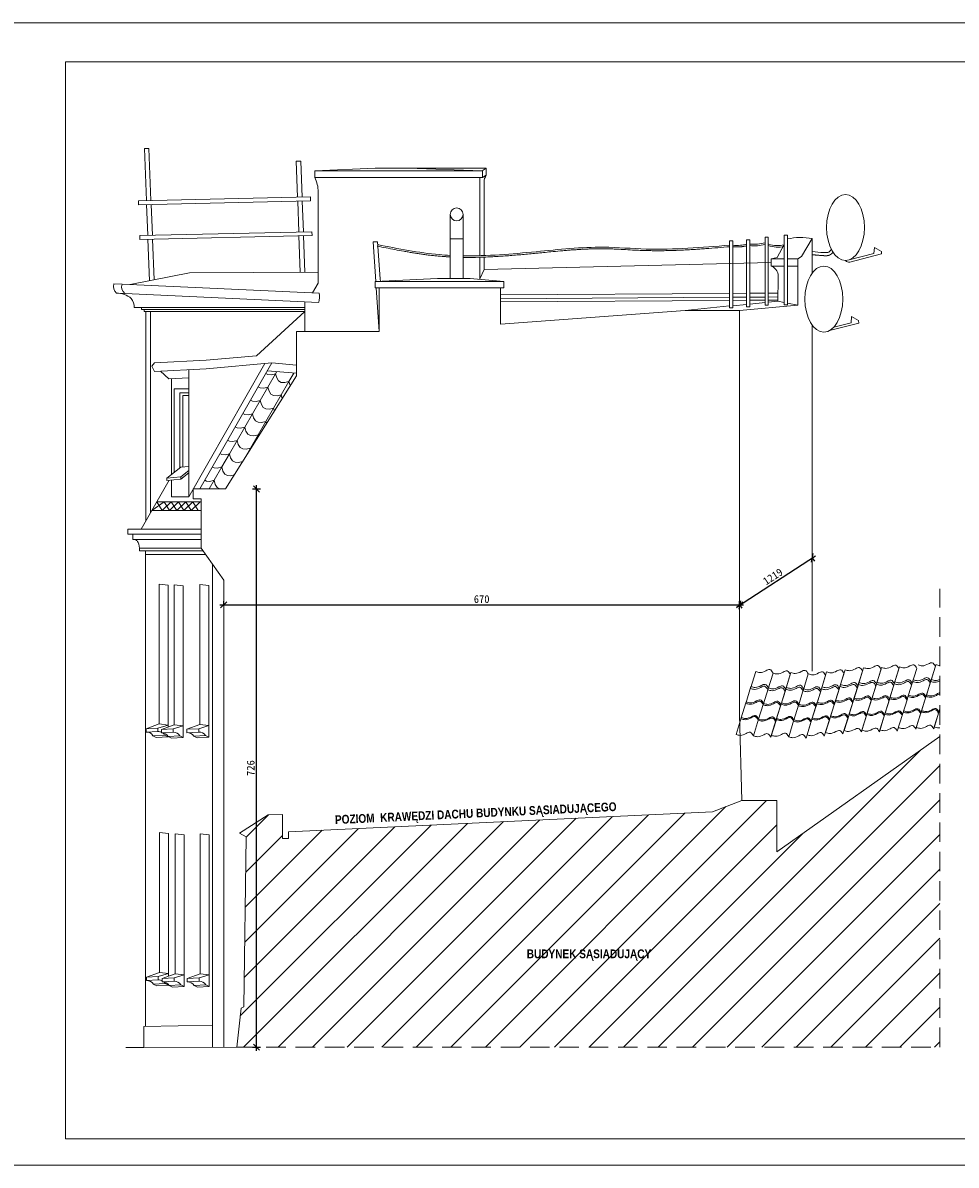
# Model space of a CAD drawing. Header units: centimetres. Extents: x 19919 to 52375, y -323506 to -159557.
# Tile 9 of 11: x 47875 to 49088, y -161042 to -159557. Entities that reach past the tile are written whole.
import ezdxf

# ---------------------------------------------------------------- set-up
doc = ezdxf.new("R2010")
doc.units = ezdxf.units.CM
doc.header["$PDMODE"] = 2
doc.linetypes.add('DASHEDX2', pattern=[38.1, 25.4, -12.7])
doc.layers.get('Defpoints').update_dxf_attribs({"lineweight": 9})
doc.layers.add('NIEWIDOCZNA', color=1, linetype='Continuous', lineweight=0, plot=False)
doc.styles.add('Arial', font='arial.ttf')
doc.styles.add('GENERATED_STYLE_1', font='msgothic.ttc')
doc.dimstyles.new('1 - 50   (cm)', dxfattribs={"dimscale": 5, "dimtxt": 2, "dimasz": 1.6, "dimexe": 1, "dimexo": 1, "dimgap": 0.5, "dimtad": 1, "dimdec": 0, "dimzin": 12, "dimdsep": 46, "dimtxsty": 'GENERATED_STYLE_1', "dimblk1": 'OBLIQUE', "dimblk2": 'OBLIQUE', "dimsah": 1, "dimcen": 0, "dimdle": 1, "dimclrd": 256, "dimclre": 256, "dimclrt": 4, "dimazin": 0, "dimtfac": 0.75, "dimtdec": 0, "dimtix": 1, "dimtmove": 1, "dimatfit": 3, "dimldrblk": 'OBLIQUE', "dimfxl": 0, "dimtvp": 0.75, "dimtolj": 1, "dimtzin": 0, "dimarcsym": 0})

# ---------------------------------------------------------------- blocks, each defined once
blk = doc.blocks.new('_OBLIQUE')
at = {"color": 0, "linetype": 'ByBlock'}
blk.add_line((-0.5, -0.5), (0.5, 0.5), dxfattribs=at)
blk = doc.blocks.new('*D15224')
at = {"lineweight": -2}
for p, q in [((48130.9, -160313.9), (48811.3, -160313.9)), ((48135.9, -160313.9), (48135.9, -160308.9)), ((48806.3, -160313.9), (48806.3, -160308.9))]:
    blk.add_line(p, q, dxfattribs=at)
at = {"layer": 'Defpoints', "color": 0}
for p in [(48135.9, -160317), (48806.3, -160313.9), (48806.3, -160317)]:
    blk.add_point(p, dxfattribs=at)
at = {"linetype": 'ByBlock', "lineweight": -2, "xscale": 8, "yscale": 8, "zscale": 8, "rotation": 180}
blk.add_blockref('_OBLIQUE', (48135.9, -160313.9), dxfattribs=at)
at = {"linetype": 'ByBlock', "lineweight": -2, "xscale": 8, "yscale": 8, "zscale": 8}
blk.add_blockref('_OBLIQUE', (48806.3, -160313.9), dxfattribs=at)
at = {"color": 4, "lineweight": 0, "insert": (48471.1, -160306.4), "char_height": 10, "attachment_point": 5, "style": 'GENERATED_STYLE_1'}
blk.add_mtext('\\A1;670', dxfattribs=at)
blk = doc.blocks.new('*D15225')
at = {"lineweight": -2}
for p, q in [((48802.1, -160316.7), (48905, -160250)), ((48900.8, -160252.7), (48903.5, -160256.9)), ((48806.3, -160314), (48809, -160318.2))]:
    blk.add_line(p, q, dxfattribs=at)
at = {"layer": 'Defpoints', "color": 0}
for p in [(48900.7, -160252.6), (48900.8, -160252.7), (48806.3, -160313.9)]:
    blk.add_point(p, dxfattribs=at)
at = {"linetype": 'ByBlock', "lineweight": -2, "xscale": 8, "yscale": 8, "zscale": 8}
for p, rotation in [((48900.8, -160252.7), 32.96376742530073), ((48806.3, -160314), 212.9637674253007)]:
    blk.add_blockref('_OBLIQUE', p, dxfattribs=dict(at, rotation=rotation))
at = {"color": 4, "lineweight": 0, "insert": (48849.5, -160277.1), "char_height": 10, "attachment_point": 5, "rotation": 32.9638, "style": 'GENERATED_STYLE_1'}
blk.add_mtext('\\A1;\\A1;1219', dxfattribs=at)
blk = doc.blocks.new('*D15226')
at = {"lineweight": -2}
for p, q in [((48173.5, -160163.2), (48183.5, -160163.2)), ((48178.5, -160893.8), (48178.5, -160158.2)), ((48173.5, -160888.8), (48183.5, -160888.8))]:
    blk.add_line(p, q, dxfattribs=at)
at = {"layer": 'Defpoints', "color": 0}
for p in [(48138, -160163.2), (48178.5, -160163.2), (48135.9, -160888.8)]:
    blk.add_point(p, dxfattribs=at)
at = {"linetype": 'ByBlock', "lineweight": -2, "xscale": 8, "yscale": 8, "zscale": 8}
for p, rotation in [((48178.5, -160163.2), 90), ((48178.5, -160888.8), 270)]:
    blk.add_blockref('_OBLIQUE', p, dxfattribs=dict(at, rotation=rotation))
at = {"color": 4, "lineweight": 0, "insert": (48171, -160526), "char_height": 10, "attachment_point": 5, "rotation": 90, "style": 'GENERATED_STYLE_1'}
blk.add_mtext('\\A1;726', dxfattribs=at)

msp = doc.modelspace()

# ---------------------------------------------------------------- hatches: boundary and pattern name
at = {"lineweight": 0}
h = msp.add_hatch(dxfattribs=at)
h.set_pattern_fill('scallop1', color=256, scale=20, angle=330, pattern_type=2)
h.set_pattern_definition([(330, (0, 0), (27.320508, 7.320508), [4, -16]), (375, (7.928, -2.268), (10, 17.3205081), [5.6568542, -22.627417]), (420, (13.392, -0.804), (-7.320508, 27.320508), [20]), (465, (14.856, -6.268), (-17.3205081, 10), [5.6568542, -22.627417]), (356.565051, (3.464, -2), (17.3205081, -10), [4.472, -40.2493595]), (663.434949, (14.856, -6.268), (17.32050806, -10), [4.472, -40.2493595])])
h.paths.add_polyline_path([(48192.5, -160009.5), (48104.7, -160163.2), (48138, -160163.2), (48230.4, -160016.1), (48230.4, -160012.8)])
h = msp.add_hatch(dxfattribs=at)
h.set_pattern_fill('ANSI31', color=256, scale=10)
h.set_pattern_definition([(45, (-306.734, 107.364), (-22.4506403, 22.4506403), [])])
h.paths.add_polyline_path([(49066.6, -160485.1), (48854.6, -160634.7), (48854.6, -160568.2), (48809.1, -160568.2), (48771, -160582.9), (48220.2, -160608.8), (48220.2, -160617.5), (48212.3, -160617.5), (48212.3, -160586.5), (48193.5, -160587), (48156.6, -160610.6), (48165.1, -160615.6), (48162.2, -160836.6), (48158.5, -160838.1), (48153, -160888.8), (49066.6, -160888.8)])

# ---------------------------------------------------------------- linework, layer by layer
for p, q in [((48254.2, -159749.4), (48332.5, -159746.3)), ((48254.2, -159749.4), (48472.1, -159749.4)), ((48254.2, -159758.3), (48254.2, -159749.4)), ((48332.5, -159746.3), (48396.5, -159746.3)), ((48375.2, -159746.3), (48471.8, -159749.4)), ((48396.5, -159746.3), (48477.1, -159746)), ((48471.8, -159749.4), (48477.1, -159746.1)), ((48472.1, -159749.4), (48472.1, -159758.3)), ((48472.1, -159758.3), (48477.1, -159755.1)), ((48477.1, -159746), (48477.1, -159754.9)), ((48472.1, -159758.3), (48254.2, -159758.3)), ((48468.9, -159758.3), (48468.9, -159859.9)), ((48474.3, -159764), (48474.3, -159859.8)), ((48258.6, -159777), (48258.6, -159895.5)), ((48430.1, -159837.9), (48430.1, -159806.2)), ((48447, -159837.9), (48447, -159806.2)), ((48855.1, -159862.3), (48864.3, -159845.4)), ((48886.8, -159861.1), (48900.7, -159837.7)), ((48900.7, -159837.7), (48900.7, -159882.4)), ((48948.8, -159865.3), (48980.7, -159857.1)), ((48990.9, -159857.6), (48949.4, -159868.2)), ((48980.7, -159857.1), (48981.4, -159849.2)), ((48981.4, -159849.2), (48990.5, -159854.4)), ((48990.5, -159854.4), (48990.9, -159857.6)), ((48468.9, -159861.9), (48468.9, -159890.1)), ((48474.3, -159861.8), (48474.3, -159877.8)), ((48474.3, -159877.8), (48847.4, -159868.8)), ((48847.4, -159864.1), (48855.1, -159862.3)), ((48882.1, -159864.1), (48886.8, -159861.1)), ((48882.1, -159924.3), (48882.1, -159873.4)), ((48091.5, -159882.2), (48014.3, -159897.4)), ((48258.6, -159881.2), (48091.5, -159882.2)), ((48332.9, -159893.5), (48413.6, -159889.5)), ((48413.6, -159889.5), (48456.3, -159889.5)), ((48456.3, -159889.5), (48499.7, -159893.5)), ((48468.9, -159890.1), (48474.3, -159877.8)), ((48856.3, -159889.5), (48856.1, -159919.2)), ((48003.8, -159897), (47993.1, -159896.5)), ((48003.8, -159897), (48259.9, -159908.6)), ((48251.4, -159908.2), (48258.6, -159895.5)), ((48338, -159958.4), (48338, -159901.9)), ((48338, -159901.9), (48495.5, -159901.9)), ((48495.5, -159901.9), (48495.5, -159948.9)), ((48007.4, -159909.2), (47996.7, -159908.7)), ((48007.4, -159909.2), (48259.3, -159920.6)), ((48495.5, -159910.9), (48793.3, -159909)), ((48495.5, -159915.9), (48793.3, -159914)), ((48495.5, -159919.9), (48793.3, -159918)), ((48797.3, -159909), (48815.4, -159908.8)), ((48797.3, -159914), (48815.4, -159913.8)), ((48797.3, -159918), (48815.4, -159917.8)), ((48819.5, -159908.8), (48839.4, -159908.7)), ((48819.5, -159913.8), (48839.4, -159913.7)), ((48819.5, -159917.8), (48839.4, -159917.7)), ((48843.5, -159908.7), (48856.2, -159908.6)), ((48843.5, -159913.7), (48856.2, -159913.6)), ((48843.5, -159917.7), (48856.2, -159917.6)), ((48843.5, -159920.4), (48856.1, -159919.2)), ((48856.1, -159919.2), (48864.3, -159920.8)), ((48019.4, -159927.4), (48241.4, -159927.4)), ((48028.9, -159927.4), (48028.9, -159929.8)), ((48028.9, -159929.8), (48241.4, -159929.8)), ((48032.7, -159929.8), (48032.7, -159932.5)), ((48032.7, -159932.5), (48241.4, -159932.5)), ((48034.7, -159932.5), (48034.7, -160204.9)), ((48040.7, -159932.5), (48040.7, -160194.4)), ((48178.5, -159990), (48241.4, -159932.5)), ((48241.4, -159919.8), (48241.4, -159958.4)), ((48495.5, -159948.9), (48735.6, -159931)), ((48735.6, -159931), (48793.3, -159925.3)), ((48735.6, -159931), (48806.3, -159931)), ((48797.3, -159924.9), (48815.4, -159923.2)), ((48806.3, -159931), (48882.1, -159924.3)), ((48806.3, -159931), (48806.3, -160456.4)), ((48819.5, -159922.8), (48839.4, -159920.8)), ((48868.4, -159921.6), (48882.1, -159924.3)), ((48961.3, -159947.5), (48923.1, -159957.3)), ((48928.8, -159952.7), (48951.2, -159947)), ((48951.2, -159947), (48951.9, -159939.1)), ((48951.9, -159939.1), (48960.9, -159944.3)), ((48960.9, -159944.3), (48961.3, -159947.5)), ((48230.4, -160016.1), (48230.4, -159958.4)), ((48230.4, -159958.4), (48338, -159958.4)), ((48900.7, -159950.2), (48900.7, -160400)), ((48113, -159995.8), (48178.5, -159990)), ((48046, -159999.4), (48042.7, -160003.6)), ((48042.7, -160003.6), (48045.9, -160010.6)), ((48045.9, -160010.6), (48112.9, -160007)), ((48046, -159999.4), (48113, -159995.8)), ((48189.4, -160000.2), (48090.6, -160173.2)), ((48090.6, -160008.2), (48090.6, -160173.2)), ((48198.3, -159999.4), (48104.7, -160163.2)), ((48112.9, -160007), (48198.3, -159999.4)), ((48198.3, -159999.4), (48230.4, -160002.2)), ((48064.7, -160020), (48053.7, -160010.2)), ((48090.6, -160018.8), (48064.7, -160020)), ((48068.1, -160019.9), (48068.1, -160144.3)), ((48138, -160163.2), (48230.4, -160016.1)), ((48192.5, -160009.5), (48230.4, -160012.8)), ((48090.6, -160032.9), (48071.3, -160032.9)), ((48071.3, -160032.9), (48071.3, -160141.8)), ((48090.6, -160038.1), (48078.8, -160038.1)), ((48078.8, -160038.1), (48078.8, -160135.9)), ((48090.6, -160041.6), (48082.7, -160041.6)), ((48082.7, -160041.6), (48082.7, -160134.6)), ((48062.1, -160149), (48080.1, -160134.9)), ((48080, -160147.5), (48090.6, -160139.2)), ((48080, -160150.5), (48090.6, -160142.2)), ((48080.1, -160134.9), (48090.6, -160134)), ((48065, -160151.8), (48028.7, -160215.5)), ((48062.1, -160149), (48080, -160147.5)), ((48062.1, -160149), (48062.1, -160152)), ((48062.1, -160152), (48080, -160150.5)), ((48068, -160151.5), (48068, -160173.2)), ((48080, -160147.5), (48080, -160150.5)), ((48096.3, -160176.2), (48096.3, -160163.2)), ((48096.3, -160163.2), (48138, -160163.2)), ((48042.5, -160191.2), (48058.4, -160179.8)), ((48049, -160179.8), (48106.5, -160179.8)), ((48049, -160179.8), (48056.1, -160191.2)), ((48056.1, -160191.2), (48067.7, -160179.8)), ((48058.4, -160179.8), (48065.5, -160191.2)), ((48065.5, -160191.2), (48077.1, -160179.8)), ((48067.7, -160179.8), (48074.8, -160191.2)), ((48068, -160173.2), (48090.6, -160173.2)), ((48074.8, -160191.2), (48086.5, -160179.8)), ((48077.1, -160179.8), (48084.2, -160191.2)), ((48084.2, -160191.2), (48095.8, -160179.8)), ((48086.5, -160179.8), (48093.6, -160191.2)), ((48093.6, -160191.2), (48105.2, -160179.8)), ((48095.8, -160179.8), (48102.9, -160191.2)), ((48096.3, -160176.2), (48106.5, -160176.2)), ((48106.5, -160176.2), (48106.5, -160240.3)), ((48042.5, -160191.2), (48106.5, -160191.2)), ((48011.2, -160221.8), (48011.2, -160215.5)), ((48011.2, -160215.5), (48106.5, -160215.5)), ((48017.8, -160221.8), (48011.2, -160221.8)), ((48106.5, -160221.8), (48017.8, -160221.8)), ((48017.8, -160221.8), (48017.8, -160228.7)), ((48017.8, -160228.7), (48106.5, -160228.7)), ((48026.4, -160240.3), (48106.5, -160240.3)), ((48026.4, -160243.4), (48108.7, -160243.4)), ((48034.1, -160861.8), (48034.1, -160243.4)), ((48106.5, -160240.3), (48135.9, -160281.8)), ((48034.1, -160248.2), (48112.1, -160248.2)), ((48121.2, -160261), (48121.2, -160888.9)), ((48063.5, -160288.1), (48051.8, -160286.8)), ((48051.8, -160286.8), (48051.8, -160468.7)), ((48063.5, -160288.1), (48063.5, -160470.1)), ((48083.3, -160289), (48071.6, -160287.7)), ((48071.6, -160287.7), (48071.6, -160469.6)), ((48083.3, -160289), (48083.3, -160471)), ((48116.5, -160288.8), (48104.8, -160287.4)), ((48104.8, -160287.4), (48104.8, -160469.4)), ((48116.5, -160288.8), (48116.5, -160470.8)), ((48135.9, -160281.8), (48135.9, -160888.8)), ((49014.1, -160394.6), (49007.3, -160416.4)), ((49060.7, -160393.7), (49053.9, -160415.6)), ((49061.4, -160391.6), (49054.6, -160413.4)), ((48827.2, -160400.6), (48820.3, -160422.5)), ((48849.7, -160402.5), (48842.9, -160424.3)), ((48849.7, -160402.5), (48842.9, -160424.3)), ((48872.2, -160404.3), (48865.4, -160426.1)), ((48873, -160401.8), (48866.2, -160423.6)), ((48895.6, -160403.7), (48888.7, -160425.5)), ((48895.6, -160403.7), (48888.7, -160425.5)), ((48918.1, -160405.5), (48911.3, -160427.3)), ((48919.4, -160401.1), (48912.6, -160422.9)), ((48941.9, -160402.9), (48935.1, -160424.7)), ((48943.5, -160398.2), (48936.7, -160420.1)), ((48966, -160400.1), (48959.2, -160421.9)), ((48967.5, -160395.6), (48960.7, -160417.4)), ((48990.1, -160397.4), (48983.3, -160419.2)), ((48990.8, -160395.2), (48984, -160417)), ((49013.4, -160397), (49006.5, -160418.9)), ((49036.7, -160396.4), (49029.8, -160418.2)), ((48821.1, -160420), (48814.3, -160441.9)), ((48843.7, -160421.9), (48836.9, -160443.7)), ((48843.7, -160421.9), (48836.9, -160443.7)), ((48866.2, -160423.7), (48859.4, -160445.5)), ((48867, -160421.2), (48860.2, -160443)), ((48889.5, -160423.1), (48882.7, -160444.9)), ((48889.5, -160423.1), (48882.7, -160444.9)), ((48913.4, -160420.4), (48906.6, -160442.3)), ((48935.9, -160422.3), (48929.1, -160444.1)), ((48937.5, -160417.6), (48930.6, -160439.4)), ((48960, -160419.5), (48953.2, -160441.3)), ((48961.5, -160414.9), (48954.7, -160436.8)), ((48984.1, -160416.8), (48977.3, -160438.6)), ((48984.8, -160414.6), (48978, -160436.4)), ((49007.3, -160416.4), (49000.5, -160438.3)), ((49008.1, -160414), (49001.3, -160435.8)), ((49030.6, -160415.8), (49023.8, -160437.6)), ((49054.7, -160413.1), (49047.9, -160435)), ((49055.4, -160411), (49048.6, -160432.8)), ((48912.1, -160424.9), (48905.3, -160446.7)), ((48931.1, -160437.7), (48924.3, -160459.5)), ((48955.2, -160435), (48948.4, -160456.9)), ((48977.8, -160436.9), (48970.9, -160458.7)), ((48978.5, -160434.7), (48971.7, -160456.5)), ((49001, -160436.5), (48994.2, -160458.4)), ((49001.8, -160434.1), (48995, -160455.9)), ((49024.3, -160435.9), (49017.5, -160457.7)), ((49048.4, -160433.2), (49041.6, -160455)), ((49049.1, -160431), (49042.3, -160452.9)), ((48814.8, -160440.1), (48808, -160461.9)), ((48837.4, -160442), (48830.5, -160463.8)), ((48837.4, -160442), (48830.5, -160463.8)), ((48859.9, -160443.8), (48853.1, -160465.6)), ((48860.7, -160441.3), (48853.9, -160463.1)), ((48883.2, -160443.1), (48876.4, -160465)), ((48883.2, -160443.1), (48876.4, -160465)), ((48905.8, -160445), (48898.9, -160466.8)), ((48907.1, -160440.5), (48900.2, -160462.4)), ((48929.6, -160442.4), (48922.8, -160464.2)), ((48953.7, -160439.6), (48946.9, -160461.4)), ((49042, -160453.6), (49035.2, -160475.4)), ((49042.8, -160451.4), (49035.9, -160473.2)), ((49065.3, -160453.2), (49058.5, -160475)), ((49066.1, -160450.7), (49059.2, -160472.6)), ((49066.6, -160449.1), (49064.8, -160454.7)), ((49066.6, -160449.1), (49065.6, -160452.2)), ((48051.8, -160468.7), (48035.1, -160474.9)), ((48063.5, -160470.1), (48051.8, -160468.7)), ((48808.5, -160460.5), (48801.7, -160482.3)), ((48809.1, -160568.2), (48806.3, -160456.4)), ((48831, -160462.3), (48824.2, -160484.1)), ((48831, -160462.3), (48824.2, -160484.1)), ((48853.6, -160464.1), (48846.7, -160486)), ((48854.3, -160461.6), (48847.5, -160483.5)), ((48876.9, -160463.5), (48870.1, -160485.3)), ((48876.9, -160463.5), (48870.1, -160485.3)), ((48899.4, -160465.3), (48892.6, -160487.1)), ((48900.7, -160460.9), (48893.9, -160482.7)), ((48923.3, -160462.7), (48916.4, -160484.5)), ((48924.8, -160458), (48918, -160479.9)), ((48947.3, -160459.9), (48940.5, -160481.7)), ((48948.9, -160455.4), (48942, -160477.2)), ((48971.4, -160457.2), (48964.6, -160479)), ((48972.1, -160455), (48965.3, -160476.8)), ((48994.7, -160456.9), (48987.9, -160478.7)), ((48995.4, -160454.4), (48988.6, -160476.2)), ((49018, -160456.2), (49011.2, -160478.1)), ((48050.4, -160474.1), (48035.1, -160474.9)), ((48035.1, -160474.9), (48035.1, -160479.4)), ((48050.4, -160478.6), (48035.1, -160479.4)), ((48059.1, -160483.1), (48043.9, -160483.9)), ((48043.9, -160483.9), (48048.3, -160486.1)), ((48063.5, -160470.1), (48050.4, -160474.1)), ((48050.4, -160474.1), (48050.4, -160478.6)), ((48071.6, -160469.6), (48054.9, -160475.8)), ((48070.2, -160475), (48054.9, -160475.8)), ((48054.9, -160475.8), (48054.9, -160480.3)), ((48070.2, -160479.4), (48054.9, -160480.3)), ((48059.1, -160483.1), (48063.5, -160485.3)), ((48063.5, -160472.6), (48063.5, -160470.1)), ((48083.3, -160471), (48070.2, -160475)), ((48070.2, -160475), (48070.2, -160479.4)), ((48083.3, -160471), (48071.6, -160469.6)), ((48083.3, -160486.2), (48083.3, -160471)), ((48104.8, -160469.4), (48088.1, -160475.6)), ((48103.4, -160474.8), (48088.1, -160475.6)), ((48088.1, -160475.6), (48088.1, -160480)), ((48103.4, -160479.2), (48088.1, -160480)), ((48112.2, -160483.8), (48096.9, -160484.6)), ((48116.5, -160470.8), (48103.4, -160474.8)), ((48103.4, -160474.8), (48103.4, -160479.2)), ((48116.5, -160470.8), (48104.8, -160469.4)), ((48112.2, -160483.8), (48116.5, -160485.9)), ((48116.5, -160485.9), (48116.5, -160470.8)), ((48063.5, -160485.3), (48048.3, -160486.1)), ((48063.5, -160485.3), (48063.5, -160484.5)), ((48079, -160484), (48063.7, -160484.8)), ((48063.7, -160484.8), (48068.1, -160487)), ((48083.3, -160486.2), (48068.1, -160487)), ((48079, -160484), (48083.3, -160486.2)), ((48096.9, -160484.6), (48101.3, -160486.7)), ((48116.5, -160485.9), (48101.3, -160486.7)), ((48854.6, -160634.7), (49066.6, -160485.1)), ((48771, -160582.9), (48809.1, -160568.2)), ((48809.1, -160568.2), (48854.6, -160568.2)), ((48854.6, -160568.2), (48854.6, -160634.7)), ((48156.6, -160610.6), (48193.5, -160587)), ((48193.5, -160587), (48212.3, -160586.5)), ((48212.3, -160586.5), (48212.3, -160617.5)), ((48220.2, -160608.8), (48771, -160582.9)), ((48064, -160611), (48052.3, -160609.7)), ((48052.3, -160609.7), (48052.3, -160791.6)), ((48064, -160611), (48064, -160793)), ((48084.5, -160612.7), (48072.8, -160611.4)), ((48072.8, -160611.4), (48072.8, -160793.3)), ((48084.5, -160612.7), (48084.5, -160794.7)), ((48117, -160612.7), (48105.3, -160611.4)), ((48105.3, -160611.4), (48105.3, -160793.3)), ((48117, -160612.7), (48117, -160794.7)), ((48165.1, -160615.6), (48156.6, -160610.6)), ((48162.2, -160836.6), (48165.1, -160615.6)), ((48212.3, -160617.5), (48220.2, -160617.5)), ((48220.2, -160617.5), (48220.2, -160608.8)), ((48052.3, -160791.6), (48035.6, -160797.8)), ((48064, -160793), (48050.8, -160797)), ((48064, -160793), (48052.3, -160791.6)), ((48072.8, -160793.3), (48056.1, -160799.5)), ((48064, -160796.6), (48064, -160793)), ((48084.5, -160794.7), (48071.3, -160798.7)), ((48084.5, -160794.7), (48072.8, -160793.3)), ((48084.5, -160809.9), (48084.5, -160794.7)), ((48105.3, -160793.3), (48088.6, -160799.5)), ((48117, -160794.7), (48103.8, -160798.7)), ((48117, -160794.7), (48105.3, -160793.3)), ((48117, -160809.9), (48117, -160794.7)), ((48050.8, -160797), (48035.6, -160797.8)), ((48035.6, -160797.8), (48035.6, -160802.2)), ((48050.8, -160801.4), (48035.6, -160802.2)), ((48059.6, -160806), (48044.4, -160806.8)), ((48044.4, -160806.8), (48048.8, -160809)), ((48064, -160808.2), (48048.8, -160809)), ((48050.8, -160797), (48050.8, -160801.4)), ((48071.3, -160798.7), (48056.1, -160799.5)), ((48056.1, -160799.5), (48056.1, -160803.9)), ((48071.3, -160803.1), (48056.1, -160803.9)), ((48059.6, -160806), (48064, -160808.2)), ((48080.1, -160807.7), (48064.9, -160808.5)), ((48064.9, -160808.5), (48069.3, -160810.7)), ((48084.5, -160809.9), (48069.3, -160810.7)), ((48071.3, -160798.7), (48071.3, -160803.1)), ((48080.1, -160807.7), (48084.5, -160809.9)), ((48103.8, -160798.7), (48088.6, -160799.5)), ((48088.6, -160799.5), (48088.6, -160803.9)), ((48103.8, -160803.1), (48088.6, -160803.9)), ((48112.6, -160807.7), (48097.4, -160808.5)), ((48097.4, -160808.5), (48101.8, -160810.7)), ((48117, -160809.9), (48101.8, -160810.7)), ((48103.8, -160798.7), (48103.8, -160803.1)), ((48112.6, -160807.7), (48117, -160809.9)), ((48153, -160888.8), (48158.5, -160838.1)), ((48158.5, -160838.1), (48162.2, -160836.6)), ((48032.3, -160861.8), (48121.2, -160860.3)), ((48032.3, -160889.1), (48032.3, -160861.8)), ((48032.3, -160889.1), (48008.8, -160889.1)), ((48032.3, -160889.1), (48153, -160888.8))]:
    msp.add_line(p, q, dxfattribs=at)
at = {"linetype": 'DASHEDX2', "lineweight": 0}
for p, q in [((49066.6, -160888.8), (49066.6, -160292.8)), ((48153, -160888.8), (49066.6, -160888.8))]:
    msp.add_line(p, q, dxfattribs=at)
at = {"color": 1, "lineweight": 0}
msp.add_lwpolyline([(47930.5, -159608), (49880.6, -159608), (49880.6, -161008), (47930.5, -161008)], close=True, dxfattribs=at)
at = {"lineweight": 0}
for points in [[(48035.4, -159788.3), (48032.8, -159720.6), (48038.8, -159720.4), (48041.4, -159788.1)], [(48231.8, -159784), (48230.1, -159737.2), (48236.1, -159737), (48237.8, -159783.9)], [(48037.1, -159833.3), (48035.6, -159793.4)], [(48041.6, -159793.3), (48043.2, -159833.2)], [(48233.4, -159829), (48232, -159789.1)], [(48238, -159789), (48239.4, -159828.9)], [(48039.4, -159892.4), (48037.3, -159838.4)], [(48043.3, -159838.3), (48045.4, -159891.2)], [(48235.3, -159881.4), (48233.6, -159834.2)], [(48239.6, -159834), (48241.3, -159881.3)], [(48864.3, -159873.4), (48847.4, -159873.4), (48847.4, -159864.1), (48864.3, -159864.1)], [(48868.4, -159864.1), (48882.1, -159864.1), (48882.1, -159873.4), (48868.4, -159873.4)]]:
    msp.add_lwpolyline(points, dxfattribs=at)
for points in [[(48025, -159788.5), (48248.7, -159783.6), (48248.8, -159788.8), (48025.1, -159793.6)], [(48027, -159833.5), (48250.6, -159828.7), (48250.7, -159833.8), (48027.1, -159838.7)], [(48447, -159889.5), (48430.1, -159889.5), (48430.1, -159837.9), (48447, -159837.9)], [(48793.3, -159840.8), (48797.3, -159840.8), (48797.3, -159927.9), (48793.3, -159927.9)], [(48815.4, -159839.3), (48819.5, -159839.3), (48819.5, -159926.4), (48815.4, -159926.4)], [(48839.4, -159835.7), (48843.5, -159835.7), (48843.5, -159924.3), (48839.4, -159924.3)], [(48864.3, -159833.2), (48868.4, -159833.2), (48868.4, -159923.7), (48864.3, -159923.7)]]:
    msp.add_lwpolyline(points, close=True, dxfattribs=at)
at = {"lineweight": 0, "flags": 128}
for points in [[(48333.7, -159893.5), (48330.3, -159842), (48335.6, -159842), (48339.3, -159890.2), (48339.6, -159893.5)], [(48338, -159958.4), (48338, -159958.4), (48334.2, -159901.9)]]:
    msp.add_lwpolyline(points, dxfattribs=at)
msp.add_lwpolyline([(48332.9, -159901.9), (48499.7, -159901.9), (48499.7, -159893.5), (48332.9, -159893.5)], close=True, dxfattribs=at)
at = {"lineweight": 0}
msp.add_circle((48438.6, -159806.2), 8.44, dxfattribs=at)
for centre, radius, start, end in [((48489.3, -159763.9), 15, 144.3364, 180.7535), ((48218.3, -159776.6), 40.3, 359.4229, 27.0765), ((48825.1, -159792.1), 53, 263.8763, 285.6868), ((48825.1, -159792.1), 55, 264.1, 285.102), ((48855.8, -159812.5), 34.4, 250.2766, 284.2924), ((48885.7, -159917.4), 81.1, 79.3251, 102.4594), ((48855.8, -159812.5), 36.4, 250.2766, 283.4911), ((48842, -159886.9), 14.6, 350.0166, 68.0204), ((48003.6, -159900), 11.1, 161.6851, 231.3013), ((48014.3, -159900.5), 11.1, 161.6851, 231.3013), ((47996.6, -159939.1), 30.4, 50.92, 89.8445), ((48003, -159925.9), 16.5, 354.7809, 39.3612), ((48236.3, -159913.5), 24.1, 343.0006, 11.8146), ((48035.8, -160488.9), 9.55, 31.4151, 93.8498), ((48051, -160488.1), 9.55, 65.5721, 93.8498), ((48055.6, -160489.8), 9.55, 31.4151, 93.8498), ((48051, -160488.1), 9.55, 31.4151, 55.8516), ((48070.8, -160489), 9.55, 31.4151, 93.8498), ((48088.8, -160489.5), 9.55, 31.4151, 93.8498), ((48104, -160488.7), 9.55, 31.4151, 93.8498), ((48036.3, -160811.8), 9.55, 31.4151, 93.8498), ((48051.5, -160811), 9.55, 61.0404, 93.8498), ((48056.8, -160813.5), 9.55, 31.4151, 93.8498), ((48051.5, -160811), 9.55, 31.4151, 48.2423), ((48072, -160812.7), 9.55, 31.4151, 93.8498), ((48089.3, -160813.5), 9.55, 31.4151, 93.8498), ((48104.5, -160812.7), 9.55, 31.4151, 93.8498)]:
    msp.add_arc(centre, radius, start, end, dxfattribs=at)
for centre in [(48943.9, -159823.2), (48915.8, -159916.3)]:
    msp.add_ellipse(centre, major_axis=(0, 42.9), ratio=0.573991, dxfattribs=at)
for points, knots in [([(48797.3, -159846.4), (48800.7, -159846.5), (48806.8, -159846.8), (48812.7, -159845.6), (48815.4, -159845.1)], [4.093556, 4.093556, 4.093556, 4.093556, 14.079621, 22.242475, 22.242475, 22.242475, 22.242475]), ([(48430.1, -159861.6), (48428.4, -159861.5), (48426.1, -159861.3), (48421.4, -159861), (48416.5, -159860.6), (48410.1, -159860), (48404.3, -159859.4), (48398.5, -159858.7), (48392.8, -159857.9), (48387, -159857), (48381.3, -159856.1), (48375.5, -159855.1), (48367.9, -159853.8), (48358.3, -159852), (48346.9, -159849.8), (48339.3, -159848.3), (48335.5, -159847.5)], [363.958248, 363.958248, 363.958248, 363.958248, 369.287853, 370.62252, 378.298403, 384.108257, 389.91794, 395.728374, 401.540221, 407.353906, 413.169642, 418.987444, 424.807156, 436.450912, 448.097102, 459.740444, 459.740444, 459.740444, 459.740444]), ([(48335.9, -159845.5), (48362.5, -159850.9), (48393.8, -159857.1), (48425.4, -159859.3), (48430.1, -159859.6)], [0, 0, 0, 0, 81.180953, 95.392911, 95.392911, 95.392911, 95.392911]), ([(48447, -159860.1), (48478.5, -159860.5), (48539.7, -159855.3), (48618.8, -159846.6), (48702.7, -159853.8), (48757.2, -159849.3), (48793.3, -159846.2)], [112.319726, 112.319726, 112.319726, 112.319726, 207.102232, 295.049242, 350.522995, 458.837486, 458.837486, 458.837486, 458.837486]), ([(48793.4, -159848.2), (48788.3, -159848.7), (48778, -159849.5), (48765.1, -159850.5), (48754.8, -159851.3), (48747, -159851.8), (48739.3, -159852.3), (48731.5, -159852.7), (48723.8, -159853), (48716, -159853.3), (48708.3, -159853.4), (48700.5, -159853.5), (48692.8, -159853.4), (48686.3, -159853.3), (48679.7, -159853.1), (48671.8, -159852.8), (48661.2, -159852.2), (48650.6, -159851.6), (48641.4, -159851.2), (48634.9, -159851), (48628.8, -159850.9), (48623.4, -159850.9), (48617.1, -159851), (48610.9, -159851.2), (48604.7, -159851.4), (48598.4, -159851.8), (48592.2, -159852.2), (48585.9, -159852.6), (48579.7, -159853.1), (48571.3, -159853.9), (48558.8, -159855.1), (48545.3, -159856.4), (48533.1, -159857.6), (48524.1, -159858.4), (48515, -159859.2), (48506, -159859.9), (48497, -159860.6), (48488, -159861.1), (48478.9, -159861.6), (48469.9, -159861.9), (48463.8, -159862.1), (48457.8, -159862.1), (48454.7, -159862.2), (48450.1, -159862.1), (48448.5, -159862.1), (48447, -159862.1)], [0, 0, 0, 0, 15.511002, 31.025891, 38.783424, 46.540475, 54.296828, 62.052447, 69.807512, 77.562444, 85.317936, 93.074985, 100.834919, 108.59943, 112.576812, 120.526578, 132.435568, 144.317813, 152.219942, 160.10459, 164.040376, 170.276677, 176.514314, 182.755076, 189.00038, 195.251302, 201.508616, 207.772827, 214.044207, 220.322833, 232.90133, 251.817893, 260.862627, 269.913217, 278.96681, 288.02078, 297.072799, 306.120896, 315.163522, 324.199619, 333.228684, 333.310833, 342.250839, 342.702168, 347.07511, 347.07511, 347.07511, 347.07511]), ([(48815.4, -159847.1), (48815.3, -159847.1), (48814.9, -159847.2), (48814, -159847.4), (48813.1, -159847.6), (48812.3, -159847.7), (48811.7, -159847.8), (48811.1, -159847.9), (48810.5, -159848), (48809.9, -159848.1), (48809.3, -159848.2), (48808.7, -159848.3), (48808.1, -159848.3), (48807.7, -159848.4), (48807.3, -159848.4), (48806.8, -159848.4), (48806, -159848.5), (48805.3, -159848.5), (48804.5, -159848.5), (48803.8, -159848.6), (48803.1, -159848.6), (48802.3, -159848.6), (48801.6, -159848.5), (48800.9, -159848.5), (48800.1, -159848.5), (48799.4, -159848.5), (48798.5, -159848.4), (48797.8, -159848.4), (48797.3, -159848.4)], [0.401239, 0.401239, 0.401239, 0.401239, 0.586246, 1.765053, 2.951838, 3.548089, 4.146192, 4.746126, 5.347881, 5.951466, 6.556908, 7.164252, 7.773565, 8.384935, 8.398053, 9.132779, 9.878005, 10.620788, 11.361263, 12.099527, 12.835643, 13.569639, 14.301516, 15.031246, 15.75878, 16.484045, 17.206954, 18.556922, 18.556922, 18.556922, 18.556922]), ([(48927.6, -159855.4), (48927.6, -159855.4), (48927.5, -159855.6), (48927.3, -159855.8), (48927.1, -159856.1), (48926.8, -159856.3), (48926.7, -159856.5), (48926.5, -159856.7), (48926.4, -159856.9), (48926.1, -159857.1), (48926, -159857.3), (48925.7, -159857.5), (48925.5, -159857.6), (48925.3, -159857.8), (48925.1, -159858), (48924.8, -159858.2), (48924.6, -159858.4), (48924.3, -159858.5), (48924.1, -159858.6), (48923.9, -159858.8), (48923.7, -159858.9), (48923.5, -159859), (48923.2, -159859.1), (48923, -159859.2), (48922.8, -159859.3), (48922.6, -159859.3), (48922.4, -159859.4), (48922.1, -159859.5), (48921.7, -159859.6), (48921.4, -159859.7), (48921.1, -159859.7), (48920.8, -159859.8), (48920.5, -159859.8), (48920.2, -159859.9), (48919.9, -159859.9), (48919.6, -159859.9), (48919.3, -159860), (48919.1, -159860), (48918.7, -159860), (48918.3, -159860), (48917.8, -159860), (48917.3, -159860), (48916.7, -159859.9), (48916.2, -159859.9), (48915.5, -159859.9), (48914.6, -159859.8), (48913.4, -159859.7), (48912.3, -159859.7), (48911.1, -159859.6), (48910, -159859.5), (48908.9, -159859.4), (48907.8, -159859.3), (48906.7, -159859.2), (48905.6, -159859.1), (48904.2, -159859), (48902.6, -159858.8), (48901.3, -159858.7), (48900.7, -159858.6)], [1.939486, 1.939486, 1.939486, 1.939486, 2.066689, 2.524706, 2.998264, 3.04738, 3.488143, 3.584705, 3.995319, 4.135997, 4.520903, 4.703103, 5.06603, 5.287463, 5.631703, 5.890009, 6.218597, 6.511, 6.826828, 6.958872, 7.273451, 7.583527, 7.66416, 7.991557, 8.313611, 8.334799, 8.678997, 9.016991, 9.336774, 9.694657, 9.966421, 10.348225, 10.569495, 10.979537, 11.147141, 11.590353, 11.699684, 12.18215, 12.226163, 12.756004, 13.312537, 13.851904, 14.373797, 14.87747, 15.36176, 16.53715, 17.697954, 18.845159, 19.97975, 21.102711, 22.215026, 23.317679, 24.411658, 25.497953, 26.57756, 28.720712, 30.456773, 30.456773, 30.456773, 30.456773]), ([(48017.8, -160228.7), (48019.1, -160228.8), (48022, -160229), (48026.3, -160234.1), (48026.4, -160239.1), (48026.4, -160242.6), (48026.4, -160242.6), (48026.4, -160243.1), (48026.4, -160243.4)], [0, 0, 0, 0, 3.789941, 8.254631, 18.375087, 18.375087, 18.375087, 19.179758, 19.179758, 19.179758, 19.179758]), ([(49054.6, -160413.4), (49056.5, -160414), (49060.6, -160415.2), (49064.4, -160413.8), (49066.6, -160412.8)], [0, 0, 0, 0, 5.634718, 12.4359, 12.4359, 12.4359, 12.4359]), ([(49055.4, -160411), (49057.3, -160411.5), (49061.1, -160412.7), (49064.7, -160411.6), (49066.6, -160410.7)], [0, 0, 0, 0, 5.634718, 11.598088, 11.598088, 11.598088, 11.598088]), ([(49048.6, -160432.8), (49050.5, -160433.4), (49055, -160434.8), (49060.7, -160432.2), (49065.2, -160429.9), (49066.6, -160429.9)], [0, 0, 0, 0, 5.634718, 13.88221, 18.639109, 18.639109, 18.639109, 18.639109]), ([(49049.1, -160431), (49051, -160431.6), (49055.5, -160433.1), (49061, -160430.6), (49065.3, -160428.3), (49066.6, -160428.2)], [0, 0, 0, 0, 5.634718, 13.88221, 18.069464, 18.069464, 18.069464, 18.069464]), ([(49059.2, -160472.6), (49061.1, -160473.1), (49063.6, -160473.9), (49066, -160473.7), (49066.6, -160473.6)], [0, 0, 0, 0, 5.634718, 7.567451, 7.567451, 7.567451, 7.567451])]:
    msp.add_open_spline(points, degree=3, knots=knots, dxfattribs=at)
for points in [[(48900.7, -159854.6), (48916, -159855.9), (48922.1, -159855.2), (48925.4, -159851.5)], [(48949.4, -159868.2), (48946.5, -159868.1), (48943.9, -159866.2)], [(48967.5, -160395.6), (48973.1, -160396.7), (48980.9, -160394.3), (48985.9, -160392.8), (48990.1, -160397.4)], [(48990.8, -160395.2), (48996.3, -160396.4), (49004.2, -160393.9), (49009.2, -160392.4), (49013.4, -160397)], [(49014.1, -160394.6), (49019.6, -160395.8), (49027.5, -160393.3), (49032.5, -160391.8), (49036.7, -160396.4)], [(49038.2, -160391.9), (49043.7, -160393.1), (49051.6, -160390.6), (49056.6, -160389.1), (49060.7, -160393.7)], [(48827.2, -160400.6), (48832.7, -160401.8), (48840.5, -160399.4), (48845.5, -160397.8), (48849.7, -160402.5)], [(48849.7, -160402.5), (48855.2, -160403.7), (48863.1, -160401.2), (48868.1, -160399.7), (48872.2, -160404.3)], [(48873, -160401.8), (48878.5, -160403), (48886.4, -160400.6), (48891.4, -160399), (48895.6, -160403.7)], [(48895.6, -160403.7), (48901.1, -160404.9), (48908.9, -160402.4), (48913.9, -160400.9), (48918.1, -160405.5)], [(48919.4, -160401.1), (48924.9, -160402.2), (48932.8, -160399.8), (48937.8, -160398.3), (48941.9, -160402.9)], [(48943.5, -160398.2), (48949, -160399.4), (48956.9, -160397), (48961.8, -160395.4), (48966, -160400.1)], [(49032.2, -160411.3), (49037.7, -160412.5), (49045.5, -160410), (49050.5, -160408.5), (49054.7, -160413.1)], [(48820.3, -160422.5), (48825.8, -160423.7), (48833.7, -160421.2), (48838.7, -160419.7), (48842.9, -160424.3)], [(48821.1, -160420), (48826.6, -160421.2), (48834.5, -160418.8), (48839.5, -160417.2), (48843.7, -160421.9)], [(48842.9, -160424.3), (48848.4, -160425.5), (48856.3, -160423), (48861.2, -160421.5), (48865.4, -160426.1)], [(48843.7, -160421.9), (48849.2, -160423.1), (48857.1, -160420.6), (48862.1, -160419.1), (48866.2, -160423.7)], [(48866.2, -160423.6), (48871.7, -160424.8), (48879.6, -160422.4), (48884.6, -160420.9), (48888.7, -160425.5)], [(48867, -160421.2), (48872.5, -160422.4), (48880.4, -160419.9), (48885.4, -160418.4), (48889.5, -160423.1)], [(48888.7, -160425.5), (48894.2, -160426.7), (48902.1, -160424.2), (48907.1, -160422.7), (48911.3, -160427.3)], [(48889.5, -160423.1), (48895, -160424.3), (48902.9, -160421.8), (48907.9, -160420.3), (48912.1, -160424.9)], [(48912.6, -160422.9), (48918.1, -160424.1), (48926, -160421.6), (48930.9, -160420.1), (48935.1, -160424.7)], [(48913.4, -160420.4), (48918.9, -160421.6), (48926.8, -160419.2), (48931.7, -160417.6), (48935.9, -160422.3)], [(48936.7, -160420.1), (48942.2, -160421.2), (48950, -160418.8), (48955, -160417.3), (48959.2, -160421.9)], [(48937.5, -160417.6), (48943, -160418.8), (48950.8, -160416.4), (48955.8, -160414.8), (48960, -160419.5)], [(48960.7, -160417.4), (48966.2, -160418.6), (48974.1, -160416.1), (48979.1, -160414.6), (48983.3, -160419.2)], [(48961.5, -160414.9), (48967, -160416.1), (48974.9, -160413.7), (48979.9, -160412.1), (48984.1, -160416.8)], [(48984, -160417), (48989.5, -160418.2), (48997.4, -160415.8), (49002.4, -160414.2), (49006.5, -160418.9)], [(48984.8, -160414.6), (48990.3, -160415.8), (48998.2, -160413.3), (49003.2, -160411.8), (49007.3, -160416.4)], [(49007.3, -160416.4), (49012.8, -160417.6), (49020.7, -160415.1), (49025.7, -160413.6), (49029.8, -160418.2)], [(49008.1, -160414), (49013.6, -160415.2), (49021.5, -160412.7), (49026.5, -160411.2), (49030.6, -160415.8)], [(49031.4, -160413.7), (49036.9, -160414.9), (49044.7, -160412.5), (49049.7, -160410.9), (49053.9, -160415.6)], [(48814.3, -160441.9), (48819.8, -160443.1), (48827.7, -160440.6), (48832.7, -160439.1), (48836.9, -160443.7)], [(48814.8, -160440.1), (48820.3, -160441.3), (48828.2, -160438.8), (48833.2, -160437.3), (48837.4, -160442)], [(48837.4, -160442), (48842.9, -160443.2), (48850.7, -160440.7), (48855.7, -160439.2), (48859.9, -160443.8)], [(48860.7, -160441.3), (48866.2, -160442.5), (48874.1, -160440), (48879.1, -160438.5), (48883.2, -160443.1)], [(48906.6, -160442.3), (48912.1, -160443.5), (48919.9, -160441), (48924.9, -160439.5), (48929.1, -160444.1)], [(48907.1, -160440.5), (48912.6, -160441.7), (48920.4, -160439.3), (48925.4, -160437.7), (48929.6, -160442.4)], [(48930.6, -160439.4), (48936.2, -160440.6), (48944, -160438.2), (48949, -160436.6), (48953.2, -160441.3)], [(48931.1, -160437.7), (48936.7, -160438.9), (48944.5, -160436.4), (48949.5, -160434.9), (48953.7, -160439.6)], [(48954.7, -160436.8), (48960.2, -160438), (48968.1, -160435.5), (48973.1, -160434), (48977.3, -160438.6)], [(48955.2, -160435), (48960.7, -160436.2), (48968.6, -160433.8), (48973.6, -160432.2), (48977.8, -160436.9)], [(48978, -160436.4), (48983.5, -160437.6), (48991.4, -160435.2), (48996.3, -160433.6), (49000.5, -160438.3)], [(48978.5, -160434.7), (48984, -160435.9), (48991.9, -160433.4), (48996.9, -160431.9), (49001, -160436.5)], [(49001.3, -160435.8), (49006.8, -160437), (49014.7, -160434.5), (49019.6, -160433), (49023.8, -160437.6)], [(49001.8, -160434.1), (49007.3, -160435.3), (49015.2, -160432.8), (49020.2, -160431.3), (49024.3, -160435.9)], [(49025.4, -160433.1), (49030.9, -160434.3), (49038.7, -160431.8), (49043.7, -160430.3), (49047.9, -160435)], [(49025.9, -160431.4), (49031.4, -160432.6), (49039.2, -160430.1), (49044.2, -160428.6), (49048.4, -160433.2)], [(48836.9, -160443.7), (48842.4, -160444.9), (48850.2, -160442.4), (48855.2, -160440.9), (48859.4, -160445.5)], [(48860.2, -160443), (48865.7, -160444.2), (48873.6, -160441.8), (48878.5, -160440.2), (48882.7, -160444.9)], [(48882.7, -160444.9), (48888.2, -160446.1), (48896.1, -160443.6), (48901.1, -160442.1), (48905.3, -160446.7)], [(48883.2, -160443.1), (48888.7, -160444.3), (48896.6, -160441.9), (48901.6, -160440.4), (48905.8, -160445)], [(48948.4, -160456.9), (48953.9, -160458.1), (48961.8, -160455.6), (48966.8, -160454.1), (48970.9, -160458.7)], [(48948.9, -160455.4), (48954.4, -160456.6), (48962.2, -160454.1), (48967.2, -160452.6), (48971.4, -160457.2)], [(48971.7, -160456.5), (48977.2, -160457.7), (48985, -160455.2), (48990, -160453.7), (48994.2, -160458.4)], [(48972.1, -160455), (48977.6, -160456.2), (48985.5, -160453.7), (48990.5, -160452.2), (48994.7, -160456.9)], [(48995, -160455.9), (49000.5, -160457.1), (49008.3, -160454.6), (49013.3, -160453.1), (49017.5, -160457.7)], [(48995.4, -160454.4), (49000.9, -160455.6), (49008.8, -160453.1), (49013.8, -160451.6), (49018, -160456.2)], [(49019, -160453.2), (49024.5, -160454.4), (49032.4, -160451.9), (49037.4, -160450.4), (49041.6, -160455)], [(49019.5, -160451.7), (49025, -160452.9), (49032.9, -160450.4), (49037.9, -160448.9), (49042, -160453.6)], [(49042.3, -160452.9), (49047.8, -160454.1), (49055.7, -160451.6), (49060.7, -160450.1), (49064.8, -160454.7)], [(49042.8, -160451.4), (49048.3, -160452.6), (49056.1, -160450.1), (49061.1, -160448.6), (49065.3, -160453.2)], [(48808, -160461.9), (48813.5, -160463.1), (48821.4, -160460.7), (48826.4, -160459.1), (48830.5, -160463.8)], [(48808.5, -160460.5), (48814, -160461.6), (48821.9, -160459.2), (48826.8, -160457.7), (48831, -160462.3)], [(48830.5, -160463.8), (48836.1, -160465), (48843.9, -160462.5), (48848.9, -160461), (48853.1, -160465.6)], [(48831, -160462.3), (48836.5, -160463.5), (48844.4, -160461), (48849.4, -160459.5), (48853.6, -160464.1)], [(48853.9, -160463.1), (48859.4, -160464.3), (48867.2, -160461.9), (48872.2, -160460.3), (48876.4, -160465)], [(48854.3, -160461.6), (48859.8, -160462.8), (48867.7, -160460.4), (48872.7, -160458.8), (48876.9, -160463.5)], [(48876.4, -160465), (48881.9, -160466.2), (48889.8, -160463.7), (48894.8, -160462.2), (48898.9, -160466.8)], [(48876.9, -160463.5), (48882.4, -160464.7), (48890.2, -160462.2), (48895.2, -160460.7), (48899.4, -160465.3)], [(48900.2, -160462.4), (48905.8, -160463.6), (48913.6, -160461.1), (48918.6, -160459.6), (48922.8, -160464.2)], [(48900.7, -160460.9), (48906.2, -160462.1), (48914.1, -160459.6), (48919.1, -160458.1), (48923.3, -160462.7)], [(48924.3, -160459.5), (48929.8, -160460.7), (48937.7, -160458.3), (48942.7, -160456.7), (48946.9, -160461.4)], [(48924.8, -160458), (48930.3, -160459.2), (48938.2, -160456.8), (48943.2, -160455.2), (48947.3, -160459.9)], [(48801.7, -160482.3), (48807.2, -160483.5), (48815, -160481), (48820, -160479.5), (48824.2, -160484.1)], [(48824.2, -160484.1), (48829.7, -160485.3), (48837.6, -160482.8), (48842.6, -160481.3), (48846.7, -160486)], [(48847.5, -160483.5), (48853, -160484.7), (48860.9, -160482.2), (48865.9, -160480.7), (48870.1, -160485.3)], [(48870.1, -160485.3), (48875.6, -160486.5), (48883.4, -160484), (48888.4, -160482.5), (48892.6, -160487.1)], [(48893.9, -160482.7), (48899.4, -160483.9), (48907.3, -160481.4), (48912.3, -160479.9), (48916.4, -160484.5)], [(48918, -160479.9), (48923.5, -160481.1), (48931.4, -160478.6), (48936.3, -160477.1), (48940.5, -160481.7)], [(48942, -160477.2), (48947.6, -160478.4), (48955.4, -160475.9), (48960.4, -160474.4), (48964.6, -160479)], [(48965.3, -160476.8), (48970.8, -160478), (48978.7, -160475.6), (48983.7, -160474), (48987.9, -160478.7)], [(48988.6, -160476.2), (48994.1, -160477.4), (49002, -160474.9), (49007, -160473.4), (49011.2, -160478.1)], [(49012.7, -160473.5), (49018.2, -160474.7), (49026.1, -160472.3), (49031.1, -160470.7), (49035.2, -160475.4)], [(49035.9, -160473.2), (49041.5, -160474.4), (49049.3, -160471.9), (49054.3, -160470.4), (49058.5, -160475)]]:
    msp.add_spline(points, degree=3, dxfattribs=at)
for points in [[(49061.4, -160391.6), (49063.2, -160392.1), (49064.9, -160392.6), (49066.6, -160392.7)], [(49065.6, -160452.2), (49065.9, -160452.3), (49066.3, -160452.4), (49066.6, -160452.5)], [(49066.1, -160450.7), (49066.2, -160450.8), (49066.4, -160450.9), (49066.6, -160450.9)]]:
    msp.add_open_spline(points, degree=3, dxfattribs=at)
at = {"layer": 'NIEWIDOCZNA'}
msp.add_lwpolyline([(49919.4, -161042.2), (47819.3, -161042.2), (47819.3, -159557.2), (49919.4, -159557.2)], close=True, dxfattribs=at)

# ---------------------------------------------------------------- texts
at = {"lineweight": 0, "insert": (48280.2, -160587.5), "char_height": 11.4, "width": 620.641, "attachment_point": 1, "rotation": 2.6861, "style": 'Arial'}
msp.add_mtext('{\\fArial Narrow|b1|i0|c238|p34;POZIOM  KRAWĘDZI DACHU BUDYNKU SĄSIADUJĄCEGO }', dxfattribs=at)
at = {"lineweight": 0, "insert": (48529.7, -160761.8), "char_height": 11.4, "width": 535.734, "attachment_point": 1, "style": 'Arial'}
msp.add_mtext('{\\fArial Narrow|b1|i0|c238|p34;BUDYNEK SĄSIADUJĄCY }', dxfattribs=at)

# ---------------------------------------------------------------- dimensions: what is measured, and where the dimension line sits
at = {"lineweight": 0}
dim = msp.add_linear_dim(base=(48178.5, -160163.2), p1=(48135.9, -160888.8), p2=(48138, -160163.2), angle=90, dimstyle='1 - 50   (cm)', override={"dimtxsty": 'GENERATED_STYLE_1', "dimldrblk": 'OBLIQUE'}, dxfattribs=at)
dim.commit()
dim.dimension.update_dxf_attribs({"geometry": '*D15226', "text_midpoint": (48171, -160526)})
dim = msp.add_aligned_dim(p1=(48806.3, -160313.9), p2=(48900.7, -160252.6), distance=-0.1, text='\\A1;1219', dimstyle='1 - 50   (cm)', override={"dimtxsty": 'GENERATED_STYLE_1', "dimldrblk": 'OBLIQUE'}, dxfattribs=at)
dim.commit()
dim.dimension.update_dxf_attribs({"geometry": '*D15225', "text_midpoint": (48849.5, -160277.1)})
dim = msp.add_linear_dim(base=(48806.3, -160313.9), p1=(48135.9, -160317), p2=(48806.3, -160317), dimstyle='1 - 50   (cm)', override={"dimtxsty": 'GENERATED_STYLE_1', "dimldrblk": 'OBLIQUE'}, dxfattribs=at)
dim.commit()
dim.dimension.update_dxf_attribs({"geometry": '*D15224', "text_midpoint": (48471.1, -160306.4)})

doc.saveas('drawing.dxf')
